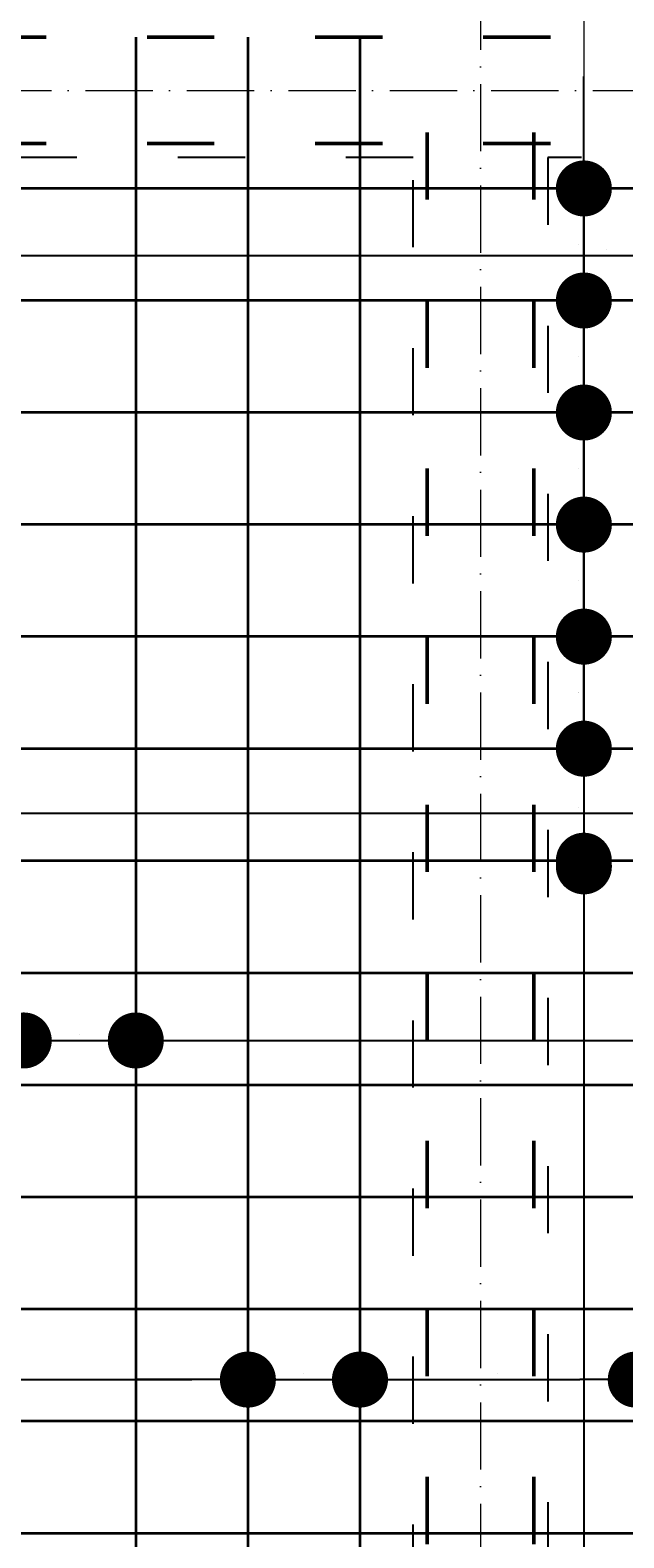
# Model space of a CAD drawing. Header units: millimetres. Extents: x 295948 to 312016, y 6878 to 18016.
# Tile 246 of 252: x 310248 to 310354, y 15021 to 15290. Entities that reach past the tile are written whole.
import ezdxf

# ---------------------------------------------------------------- set-up
doc = ezdxf.new("R2010")
doc.units = ezdxf.units.MM
doc.linetypes.add('ACAD_ISO03W100', pattern=[30, 12, -18])
doc.linetypes.add('ACAD_ISO10W100', pattern=[18, 12, -3, 0, -3])
for name, color, linetype, lineweight in [('konstrukcja wymiary', 1, 'Continuous', 13), ('osie', 5, 'ACAD_ISO10W100', 13), ('zbrojenie', 4, 'Continuous', 50), ('zbrojenie płyty', 141, 'Continuous', 35)]:
    doc.layers.add(name, color=color, linetype=linetype, lineweight=lineweight)
doc.layers.add('przerywane', color=6, linetype='ACAD_ISO03W100')
doc.styles.add('KONSTRUKCJA', font='romand.shx', dxfattribs={"oblique": 10})
doc.styles.get("Standard").update_dxf_attribs({"font": 'romand.shx', "oblique": 10})
doc.dimstyles.new('150', dxfattribs={"dimtxt": 10, "dimasz": 7, "dimexe": 1.25, "dimexo": 0.625, "dimgap": 3, "dimtad": 1, "dimdec": 0, "dimrnd": 0.5, "dimtxsty": 'KONSTRUKCJA', "dimblk": 'ARCHTICK', "dimcen": 2.5, "dimadec": 0, "dimazin": 0, "dimtfac": 1, "dimtdec": 0, "dimtix": 1, "dimtmove": 0, "dimatfit": 3, "dimfxl": 4, "dimfxlon": 1, "dimarcsym": 0})
doc.dimstyles.new('kropki', dxfattribs={"dimtxt": 0.001, "dimasz": 10, "dimexe": 1.25, "dimexo": 0.625, "dimgap": 1, "dimtad": 1, "dimtxsty": 'Standard', "dimblk": 'DOT', "dimcen": 2.5, "dimadec": 0, "dimazin": 0, "dimtfac": 1, "dimtmove": 0, "dimatfit": 3, "dimfxl": 1, "dimfxlon": 1, "dimarcsym": 0})

# ---------------------------------------------------------------- blocks, each defined once
blk = doc.blocks.new('_ArchTick')
at = {"color": 0, "linetype": 'ByBlock', "lineweight": 13, "const_width": 0.15}
blk.add_lwpolyline([(-0.5, -0.5), (0.5, 0.5)], dxfattribs=at)
blk = doc.blocks.new('*D916')
at = {"layer": 'Defpoints', "color": 0, "transparency": 16777216}
for p in [(310572.63, 15501.22), (309884.63, 14520.22), (310572.63, 14393.22)]:
    blk.add_point(p, dxfattribs=at)
at = {"layer": 'konstrukcja wymiary', "color": 0, "lineweight": -2, "transparency": 16777216}
for p, q in [((309884.63, 15497.22), (309884.63, 15502.47)), ((309884.63, 15501.22), (310572.63, 15501.22)), ((310572.63, 15497.22), (310572.63, 15502.47))]:
    blk.add_line(p, q, dxfattribs=at)
at = {"layer": 'konstrukcja wymiary', "color": 0, "lineweight": -2, "transparency": 16777216, "xscale": 7, "yscale": 7, "zscale": 7, "rotation": 180}
blk.add_blockref('_ArchTick', (309884.63, 15501.22), dxfattribs=at)
at = {"layer": 'konstrukcja wymiary', "color": 0, "lineweight": -2, "transparency": 16777216, "xscale": 7, "yscale": 7, "zscale": 7}
blk.add_blockref('_ArchTick', (310572.63, 15501.22), dxfattribs=at)
at = {"layer": 'konstrukcja wymiary', "color": 0, "transparency": 16777216, "insert": (310228.63, 15509.22), "char_height": 10, "attachment_point": 5, "style": 'KONSTRUKCJA'}
blk.add_mtext('688', dxfattribs=at)
blk = doc.blocks.new('_Dot')
at = {"color": 0, "linetype": 'ByBlock', "lineweight": -2}
blk.add_line((-0.5, 0), (-1, 0), dxfattribs=at)
at = {"color": 0, "linetype": 'ByBlock', "const_width": 0.5}
blk.add_lwpolyline([(-0.25, 0, 1), (0.25, 0, 1)], format="xyb", close=True, dxfattribs=at)
blk = doc.blocks.new('*D832')
at = {"layer": 'Defpoints', "color": 0, "transparency": 16777216}
for p in [(310336.34, 15261.72), (310336.34, 15241.72), (310347.08, 15241.72)]:
    blk.add_point(p, dxfattribs=at)
at = {"layer": 'konstrukcja wymiary', "color": 0, "lineweight": -2, "transparency": 16777216}
for p, q in [((310347.08, 15271.72), (310347.08, 15281.72)), ((310346.08, 15261.72), (310348.33, 15261.72)), ((310347.08, 15261.72), (310347.08, 15241.72)), ((310346.08, 15241.72), (310348.33, 15241.72)), ((310347.08, 15231.72), (310347.08, 15221.72))]:
    blk.add_line(p, q, dxfattribs=at)
at = {"layer": 'konstrukcja wymiary', "color": 0, "lineweight": -2, "transparency": 16777216, "xscale": 10, "yscale": 10, "zscale": 10}
for p, rotation in [((310347.08, 15261.72), 270), ((310347.08, 15241.72), 90)]:
    blk.add_blockref('_Dot', p, dxfattribs=dict(at, rotation=rotation))
at = {"layer": 'konstrukcja wymiary', "color": 0, "transparency": 16777216, "insert": (310346.08, 15251.72), "char_height": 0.001, "attachment_point": 5, "rotation": 90}
blk.add_mtext('20', dxfattribs=at)
blk = doc.blocks.new('*D833')
at = {"layer": 'Defpoints', "color": 0, "transparency": 16777216}
for p in [(310336.34, 15241.72), (310336.34, 15221.72), (310347.08, 15221.72)]:
    blk.add_point(p, dxfattribs=at)
at = {"layer": 'konstrukcja wymiary', "color": 0, "lineweight": -2, "transparency": 16777216}
for p, q in [((310347.08, 15251.72), (310347.08, 15261.72)), ((310346.08, 15241.72), (310348.33, 15241.72)), ((310347.08, 15241.72), (310347.08, 15221.72)), ((310346.08, 15221.72), (310348.33, 15221.72)), ((310347.08, 15211.72), (310347.08, 15201.72))]:
    blk.add_line(p, q, dxfattribs=at)
at = {"layer": 'konstrukcja wymiary', "color": 0, "lineweight": -2, "transparency": 16777216, "xscale": 10, "yscale": 10, "zscale": 10}
for p, rotation in [((310347.08, 15241.72), 270), ((310347.08, 15221.72), 90)]:
    blk.add_blockref('_Dot', p, dxfattribs=dict(at, rotation=rotation))
at = {"layer": 'konstrukcja wymiary', "color": 0, "transparency": 16777216, "insert": (310346.08, 15231.72), "char_height": 0.001, "attachment_point": 5, "rotation": 90}
blk.add_mtext('20', dxfattribs=at)
blk = doc.blocks.new('*D834')
at = {"layer": 'Defpoints', "color": 0, "transparency": 16777216}
for p in [(310336.34, 15221.72), (310336.34, 15201.72), (310347.08, 15201.72)]:
    blk.add_point(p, dxfattribs=at)
at = {"layer": 'konstrukcja wymiary', "color": 0, "lineweight": -2, "transparency": 16777216}
for p, q in [((310347.08, 15231.72), (310347.08, 15241.72)), ((310346.08, 15221.72), (310348.33, 15221.72)), ((310347.08, 15221.72), (310347.08, 15201.72)), ((310346.08, 15201.72), (310348.33, 15201.72)), ((310347.08, 15191.72), (310347.08, 15181.72))]:
    blk.add_line(p, q, dxfattribs=at)
at = {"layer": 'konstrukcja wymiary', "color": 0, "lineweight": -2, "transparency": 16777216, "xscale": 10, "yscale": 10, "zscale": 10}
for p, rotation in [((310347.08, 15221.72), 270), ((310347.08, 15201.72), 90)]:
    blk.add_blockref('_Dot', p, dxfattribs=dict(at, rotation=rotation))
at = {"layer": 'konstrukcja wymiary', "color": 0, "transparency": 16777216, "insert": (310346.08, 15211.72), "char_height": 0.001, "attachment_point": 5, "rotation": 90}
blk.add_mtext('20', dxfattribs=at)
blk = doc.blocks.new('*D835')
at = {"layer": 'Defpoints', "color": 0, "transparency": 16777216}
for p in [(310336.34, 15201.72), (310336.34, 15181.72), (310347.08, 15181.72)]:
    blk.add_point(p, dxfattribs=at)
at = {"layer": 'konstrukcja wymiary', "color": 0, "lineweight": -2, "transparency": 16777216}
for p, q in [((310347.08, 15211.72), (310347.08, 15221.72)), ((310346.08, 15201.72), (310348.33, 15201.72)), ((310347.08, 15201.72), (310347.08, 15181.72)), ((310346.08, 15181.72), (310348.33, 15181.72)), ((310347.08, 15171.72), (310347.08, 15161.72))]:
    blk.add_line(p, q, dxfattribs=at)
at = {"layer": 'konstrukcja wymiary', "color": 0, "lineweight": -2, "transparency": 16777216, "xscale": 10, "yscale": 10, "zscale": 10}
for p, rotation in [((310347.08, 15201.72), 270), ((310347.08, 15181.72), 90)]:
    blk.add_blockref('_Dot', p, dxfattribs=dict(at, rotation=rotation))
at = {"layer": 'konstrukcja wymiary', "color": 0, "transparency": 16777216, "insert": (310346.08, 15191.72), "char_height": 0.001, "attachment_point": 5, "rotation": 90}
blk.add_mtext('20', dxfattribs=at)
blk = doc.blocks.new('*D836')
at = {"layer": 'Defpoints', "color": 0, "transparency": 16777216}
for p in [(310336.34, 15181.72), (310336.34, 15161.72), (310347.08, 15161.72)]:
    blk.add_point(p, dxfattribs=at)
at = {"layer": 'konstrukcja wymiary', "color": 0, "lineweight": -2, "transparency": 16777216}
for p, q in [((310347.08, 15191.72), (310347.08, 15201.72)), ((310346.08, 15181.72), (310348.33, 15181.72)), ((310347.08, 15181.72), (310347.08, 15161.72)), ((310346.08, 15161.72), (310348.33, 15161.72)), ((310347.08, 15151.72), (310347.08, 15141.72))]:
    blk.add_line(p, q, dxfattribs=at)
at = {"layer": 'konstrukcja wymiary', "color": 0, "lineweight": -2, "transparency": 16777216, "xscale": 10, "yscale": 10, "zscale": 10}
for p, rotation in [((310347.08, 15181.72), 270), ((310347.08, 15161.72), 90)]:
    blk.add_blockref('_Dot', p, dxfattribs=dict(at, rotation=rotation))
at = {"layer": 'konstrukcja wymiary', "color": 0, "transparency": 16777216, "insert": (310346.08, 15171.72), "char_height": 0.001, "attachment_point": 5, "rotation": 90}
blk.add_mtext('20', dxfattribs=at)
blk = doc.blocks.new('*D837')
at = {"layer": 'Defpoints', "color": 0, "transparency": 16777216}
for p in [(310336.34, 15161.72), (310336.34, 15140.72), (310347.08, 15140.72)]:
    blk.add_point(p, dxfattribs=at)
at = {"layer": 'konstrukcja wymiary', "color": 0, "lineweight": -2, "transparency": 16777216}
for p, q in [((310347.08, 15171.72), (310347.08, 15181.72)), ((310346.08, 15161.72), (310348.33, 15161.72)), ((310347.08, 15161.72), (310347.08, 15140.72)), ((310346.08, 15140.72), (310348.33, 15140.72)), ((310347.08, 15130.72), (310347.08, 15120.72))]:
    blk.add_line(p, q, dxfattribs=at)
at = {"layer": 'konstrukcja wymiary', "color": 0, "lineweight": -2, "transparency": 16777216, "xscale": 10, "yscale": 10, "zscale": 10}
for p, rotation in [((310347.08, 15161.72), 270), ((310347.08, 15140.72), 90)]:
    blk.add_blockref('_Dot', p, dxfattribs=dict(at, rotation=rotation))
at = {"layer": 'konstrukcja wymiary', "color": 0, "transparency": 16777216, "insert": (310346.08, 15151.22), "char_height": 0.001, "attachment_point": 5, "rotation": 90}
blk.add_mtext('21', dxfattribs=at)
blk = doc.blocks.new('*D838')
at = {"layer": 'Defpoints', "color": 0, "transparency": 16777216}
for p in [(310338.13, 15141.72), (310338.13, 14841.72), (310347.08, 14841.72)]:
    blk.add_point(p, dxfattribs=at)
at = {"layer": 'konstrukcja wymiary', "color": 0, "lineweight": -2, "transparency": 16777216}
for p, q in [((310346.08, 15141.72), (310348.33, 15141.72)), ((310347.08, 15131.72), (310347.08, 14851.72)), ((310346.08, 14841.72), (310348.33, 14841.72))]:
    blk.add_line(p, q, dxfattribs=at)
at = {"layer": 'konstrukcja wymiary', "color": 0, "lineweight": -2, "transparency": 16777216, "xscale": 10, "yscale": 10, "zscale": 10}
for p, rotation in [((310347.08, 15141.72), 90), ((310347.08, 14841.72), 270)]:
    blk.add_blockref('_Dot', p, dxfattribs=dict(at, rotation=rotation))
at = {"layer": 'konstrukcja wymiary', "color": 0, "transparency": 16777216, "insert": (310346.08, 14991.72), "char_height": 0.001, "attachment_point": 5, "rotation": 90}
blk.add_mtext('300', dxfattribs=at)
blk = doc.blocks.new('*D853')
at = {"layer": 'Defpoints', "color": 0, "transparency": 16777216}
for p in [(310207.13, 15101.72), (310196.24, 15081.72), (310258.63, 15081.72)]:
    blk.add_point(p, dxfattribs=at)
at = {"layer": 'konstrukcja wymiary', "color": 0, "lineweight": -2, "transparency": 16777216}
for p, q in [((310196.24, 15111.72), (310196.24, 15121.72)), ((310197.24, 15101.72), (310194.99, 15101.72)), ((310196.24, 15101.72), (310196.24, 15081.72)), ((310197.24, 15081.72), (310194.99, 15081.72)), ((310196.24, 15071.72), (310196.24, 15061.72))]:
    blk.add_line(p, q, dxfattribs=at)
at = {"layer": 'konstrukcja wymiary', "color": 0, "lineweight": -2, "transparency": 16777216, "xscale": 10, "yscale": 10, "zscale": 10}
for p, rotation in [((310196.24, 15101.72), 270), ((310196.24, 15081.72), 90)]:
    blk.add_blockref('_Dot', p, dxfattribs=dict(at, rotation=rotation))
at = {"layer": 'konstrukcja wymiary', "color": 0, "transparency": 16777216, "insert": (310195.24, 15091.72), "char_height": 0.001, "attachment_point": 5, "rotation": 90}
blk.add_mtext('20', dxfattribs=at)
blk = doc.blocks.new('*D854')
at = {"layer": 'Defpoints', "color": 0, "transparency": 16777216}
for p in [(310258.63, 15081.72), (310196.24, 15061.72), (310207.13, 15061.72)]:
    blk.add_point(p, dxfattribs=at)
at = {"layer": 'konstrukcja wymiary', "color": 0, "lineweight": -2, "transparency": 16777216}
for p, q in [((310196.24, 15091.72), (310196.24, 15101.72)), ((310197.24, 15081.72), (310194.99, 15081.72)), ((310196.24, 15081.72), (310196.24, 15061.72)), ((310197.24, 15061.72), (310194.99, 15061.72)), ((310196.24, 15051.72), (310196.24, 15041.72))]:
    blk.add_line(p, q, dxfattribs=at)
at = {"layer": 'konstrukcja wymiary', "color": 0, "lineweight": -2, "transparency": 16777216, "xscale": 10, "yscale": 10, "zscale": 10}
for p, rotation in [((310196.24, 15081.72), 270), ((310196.24, 15061.72), 90)]:
    blk.add_blockref('_Dot', p, dxfattribs=dict(at, rotation=rotation))
at = {"layer": 'konstrukcja wymiary', "color": 0, "transparency": 16777216, "insert": (310195.24, 15071.72), "char_height": 0.001, "attachment_point": 5, "rotation": 90}
blk.add_mtext('20', dxfattribs=at)
blk = doc.blocks.new('*D1431')
at = {"layer": 'Defpoints', "color": 0, "transparency": 16777216}
for p in [(310669.72, 15249.77), (310032.63, 15241.72), (310669.72, 15221.72)]:
    blk.add_point(p, dxfattribs=at)
at = {"layer": 'konstrukcja wymiary', "color": 0, "lineweight": -2, "transparency": 16777216}
for p, q in [((310032.63, 15248.77), (310032.63, 15251.02)), ((310669.72, 15248.77), (310669.72, 15251.02)), ((310042.63, 15249.77), (310659.72, 15249.77))]:
    blk.add_line(p, q, dxfattribs=at)
at = {"layer": 'konstrukcja wymiary', "color": 0, "lineweight": -2, "transparency": 16777216, "xscale": 10, "yscale": 10, "zscale": 10, "rotation": 180}
blk.add_blockref('_Dot', (310032.63, 15249.77), dxfattribs=at)
at = {"layer": 'konstrukcja wymiary', "color": 0, "lineweight": -2, "transparency": 16777216, "xscale": 10, "yscale": 10, "zscale": 10}
blk.add_blockref('_Dot', (310669.72, 15249.77), dxfattribs=at)
at = {"layer": 'konstrukcja wymiary', "color": 0, "transparency": 16777216, "insert": (310351.18, 15250.77), "char_height": 0.001, "attachment_point": 5}
blk.add_mtext('637,09', dxfattribs=at)
blk = doc.blocks.new('*D877')
at = {"layer": 'Defpoints', "color": 0, "transparency": 16777216}
for p in [(310376.34, 15181.72), (309360.92, 15159.72), (310376.34, 15150.23)]:
    blk.add_point(p, dxfattribs=at)
at = {"layer": 'konstrukcja wymiary', "color": 0, "lineweight": -2, "transparency": 16777216}
for p, q in [((309360.92, 15151.23), (309360.92, 15148.98)), ((310376.34, 15151.23), (310376.34, 15148.98)), ((309370.92, 15150.23), (310366.34, 15150.23))]:
    blk.add_line(p, q, dxfattribs=at)
at = {"layer": 'konstrukcja wymiary', "color": 0, "lineweight": -2, "transparency": 16777216, "xscale": 10, "yscale": 10, "zscale": 10, "rotation": 180}
blk.add_blockref('_Dot', (309360.92, 15150.23), dxfattribs=at)
at = {"layer": 'konstrukcja wymiary', "color": 0, "lineweight": -2, "transparency": 16777216, "xscale": 10, "yscale": 10, "zscale": 10}
blk.add_blockref('_Dot', (310376.34, 15150.23), dxfattribs=at)
at = {"layer": 'konstrukcja wymiary', "color": 0, "transparency": 16777216, "insert": (309868.63, 15151.23), "char_height": 0.001, "attachment_point": 5}
blk.add_mtext('1015,43', dxfattribs=at)
blk = doc.blocks.new('*D1453')
at = {"layer": 'Defpoints', "color": 0, "transparency": 16777216}
for p in [(310247.13, 15109.64), (310227.13, 15101.72), (310247.13, 15101.72)]:
    blk.add_point(p, dxfattribs=at)
at = {"layer": 'konstrukcja wymiary', "color": 0, "lineweight": -2, "transparency": 16777216}
for p, q in [((310227.13, 15108.64), (310227.13, 15110.89)), ((310247.13, 15108.64), (310247.13, 15110.89)), ((310217.13, 15109.64), (310207.13, 15109.64)), ((310227.13, 15109.64), (310247.13, 15109.64)), ((310257.13, 15109.64), (310267.13, 15109.64))]:
    blk.add_line(p, q, dxfattribs=at)
at = {"layer": 'konstrukcja wymiary', "color": 0, "lineweight": -2, "transparency": 16777216, "xscale": 10, "yscale": 10, "zscale": 10}
blk.add_blockref('_Dot', (310227.13, 15109.64), dxfattribs=at)
at = {"layer": 'konstrukcja wymiary', "color": 0, "lineweight": -2, "transparency": 16777216, "xscale": 10, "yscale": 10, "zscale": 10, "rotation": 180}
blk.add_blockref('_Dot', (310247.13, 15109.64), dxfattribs=at)
at = {"layer": 'konstrukcja wymiary', "color": 0, "transparency": 16777216, "insert": (310237.13, 15110.64), "char_height": 0.001, "attachment_point": 5}
blk.add_mtext('20', dxfattribs=at)
blk = doc.blocks.new('*D1454')
at = {"layer": 'Defpoints', "color": 0, "transparency": 16777216}
for p in [(310267.13, 15109.64), (310247.13, 15101.72), (310267.13, 15101.72)]:
    blk.add_point(p, dxfattribs=at)
at = {"layer": 'konstrukcja wymiary', "color": 0, "lineweight": -2, "transparency": 16777216}
for p, q in [((310247.13, 15108.64), (310247.13, 15110.89)), ((310267.13, 15108.64), (310267.13, 15110.89)), ((310237.13, 15109.64), (310227.13, 15109.64)), ((310247.13, 15109.64), (310267.13, 15109.64)), ((310277.13, 15109.64), (310287.13, 15109.64))]:
    blk.add_line(p, q, dxfattribs=at)
at = {"layer": 'konstrukcja wymiary', "color": 0, "lineweight": -2, "transparency": 16777216, "xscale": 10, "yscale": 10, "zscale": 10}
blk.add_blockref('_Dot', (310247.13, 15109.64), dxfattribs=at)
at = {"layer": 'konstrukcja wymiary', "color": 0, "lineweight": -2, "transparency": 16777216, "xscale": 10, "yscale": 10, "zscale": 10, "rotation": 180}
blk.add_blockref('_Dot', (310267.13, 15109.64), dxfattribs=at)
at = {"layer": 'konstrukcja wymiary', "color": 0, "transparency": 16777216, "insert": (310257.13, 15110.64), "char_height": 0.001, "attachment_point": 5}
blk.add_mtext('20', dxfattribs=at)
blk = doc.blocks.new('*D1455')
at = {"layer": 'Defpoints', "color": 0, "transparency": 16777216}
for p in [(310723.04, 15109.64), (310723.04, 15109.64), (310267.13, 15101.72)]:
    blk.add_point(p, dxfattribs=at)
at = {"layer": 'konstrukcja wymiary', "color": 0, "lineweight": -2, "transparency": 16777216}
for p, q in [((310267.13, 15108.64), (310267.13, 15110.89)), ((310723.04, 15109.64), (310723.04, 15110.89)), ((310277.13, 15109.64), (310713.04, 15109.64))]:
    blk.add_line(p, q, dxfattribs=at)
at = {"layer": 'konstrukcja wymiary', "color": 0, "lineweight": -2, "transparency": 16777216, "xscale": 10, "yscale": 10, "zscale": 10, "rotation": 180}
blk.add_blockref('_Dot', (310267.13, 15109.64), dxfattribs=at)
at = {"layer": 'konstrukcja wymiary', "color": 0, "lineweight": -2, "transparency": 16777216, "xscale": 10, "yscale": 10, "zscale": 10}
blk.add_blockref('_Dot', (310723.04, 15109.64), dxfattribs=at)
at = {"layer": 'konstrukcja wymiary', "color": 0, "transparency": 16777216, "insert": (310495.09, 15110.64), "char_height": 0.001, "attachment_point": 5}
blk.add_mtext('455,91', dxfattribs=at)
blk = doc.blocks.new('*D1424')
at = {"layer": 'Defpoints', "color": 0, "transparency": 16777216}
for p in [(309447.13, 15059.72), (310287.13, 15061.72), (310287.13, 15049.11)]:
    blk.add_point(p, dxfattribs=at)
at = {"layer": 'konstrukcja wymiary', "color": 0, "lineweight": -2, "transparency": 16777216}
for p, q in [((309447.13, 15050.11), (309447.13, 15047.86)), ((309457.13, 15049.11), (310277.13, 15049.11)), ((310287.13, 15050.11), (310287.13, 15047.86))]:
    blk.add_line(p, q, dxfattribs=at)
at = {"layer": 'konstrukcja wymiary', "color": 0, "lineweight": -2, "transparency": 16777216, "xscale": 10, "yscale": 10, "zscale": 10, "rotation": 180}
blk.add_blockref('_Dot', (309447.13, 15049.11), dxfattribs=at)
at = {"layer": 'konstrukcja wymiary', "color": 0, "lineweight": -2, "transparency": 16777216, "xscale": 10, "yscale": 10, "zscale": 10}
blk.add_blockref('_Dot', (310287.13, 15049.11), dxfattribs=at)
at = {"layer": 'konstrukcja wymiary', "color": 0, "transparency": 16777216, "insert": (309867.13, 15050.11), "char_height": 0.001, "attachment_point": 5}
blk.add_mtext('840', dxfattribs=at)
blk = doc.blocks.new('*D1425')
at = {"layer": 'Defpoints', "color": 0, "transparency": 16777216}
for p in [(310287.13, 15061.72), (310307.13, 15061.72), (310307.13, 15049.11)]:
    blk.add_point(p, dxfattribs=at)
at = {"layer": 'konstrukcja wymiary', "color": 0, "lineweight": -2, "transparency": 16777216}
for p, q in [((310277.13, 15049.11), (310267.13, 15049.11)), ((310287.13, 15050.11), (310287.13, 15047.86)), ((310287.13, 15049.11), (310307.13, 15049.11)), ((310307.13, 15050.11), (310307.13, 15047.86)), ((310317.13, 15049.11), (310327.13, 15049.11))]:
    blk.add_line(p, q, dxfattribs=at)
at = {"layer": 'konstrukcja wymiary', "color": 0, "lineweight": -2, "transparency": 16777216, "xscale": 10, "yscale": 10, "zscale": 10}
blk.add_blockref('_Dot', (310287.13, 15049.11), dxfattribs=at)
at = {"layer": 'konstrukcja wymiary', "color": 0, "lineweight": -2, "transparency": 16777216, "xscale": 10, "yscale": 10, "zscale": 10, "rotation": 180}
blk.add_blockref('_Dot', (310307.13, 15049.11), dxfattribs=at)
at = {"layer": 'konstrukcja wymiary', "color": 0, "transparency": 16777216, "insert": (310297.13, 15050.11), "char_height": 0.001, "attachment_point": 5}
blk.add_mtext('20', dxfattribs=at)
blk = doc.blocks.new('*D1426')
at = {"layer": 'Defpoints', "color": 0, "transparency": 16777216}
for p in [(310307.13, 15061.72), (310356.34, 15061.72), (310356.34, 15049.11)]:
    blk.add_point(p, dxfattribs=at)
at = {"layer": 'konstrukcja wymiary', "color": 0, "lineweight": -2, "transparency": 16777216}
for p, q in [((310307.13, 15050.11), (310307.13, 15047.86)), ((310317.13, 15049.11), (310346.34, 15049.11)), ((310356.34, 15050.11), (310356.34, 15047.86))]:
    blk.add_line(p, q, dxfattribs=at)
at = {"layer": 'konstrukcja wymiary', "color": 0, "lineweight": -2, "transparency": 16777216, "xscale": 10, "yscale": 10, "zscale": 10, "rotation": 180}
blk.add_blockref('_Dot', (310307.13, 15049.11), dxfattribs=at)
at = {"layer": 'konstrukcja wymiary', "color": 0, "lineweight": -2, "transparency": 16777216, "xscale": 10, "yscale": 10, "zscale": 10}
blk.add_blockref('_Dot', (310356.34, 15049.11), dxfattribs=at)
at = {"layer": 'konstrukcja wymiary', "color": 0, "transparency": 16777216, "insert": (310331.74, 15050.11), "char_height": 0.001, "attachment_point": 5}
blk.add_mtext('49,21', dxfattribs=at)

msp = doc.modelspace()

# ---------------------------------------------------------------- linework, layer by layer
at = {"layer": 'konstrukcja wymiary'}
msp.add_line((310347.076, 15317.211), (310347.076, 15249.724), dxfattribs=at)
at = {"layer": 'osie'}
for p, q in [((310328.631, 15606.148), (310328.631, 13976.332)), ((308773.963, 15279.224), (310778.683, 15279.224))]:
    msp.add_line(p, q, dxfattribs=at)
at = {"layer": 'przerywane'}
for p, q in [((310316.631, 15267.224), (310040.631, 15267.224)), ((310316.631, 14711.224), (310316.631, 15267.224)), ((310736.631, 15267.224), (310340.631, 15267.224)), ((310340.631, 15267.224), (310340.631, 14711.224))]:
    msp.add_line(p, q, dxfattribs=at)
at = {"layer": 'zbrojenie', "linetype": 'ACAD_ISO03W100'}
for p, q in [((308979.131, 15288.724), (310758.131, 15288.724)), ((310319.131, 14689.724), (310319.131, 15288.724)), ((310338.131, 14689.724), (310338.131, 15288.724)), ((308979.131, 15269.724), (310758.131, 15269.724))]:
    msp.add_line(p, q, dxfattribs=at)
at = {"layer": 'zbrojenie płyty'}
for p, q in [((310267.131, 15288.724), (310267.131, 14789.224)), ((310287.131, 15288.724), (310287.131, 14549.224)), ((310307.131, 15288.724), (310307.131, 14549.224)), ((310758.131, 15261.724), (309838.631, 15261.724)), ((310758.131, 15241.724), (309838.631, 15241.724)), ((310758.131, 15221.724), (309838.631, 15221.724)), ((310758.131, 15201.724), (309838.631, 15201.724)), ((310758.131, 15181.724), (309838.631, 15181.724)), ((310758.131, 15161.724), (309838.631, 15161.724)), ((310758.131, 15141.724), (309838.631, 15141.724)), ((309878.631, 15121.724), (310478.631, 15121.724)), ((309878.631, 15101.724), (310478.631, 15101.724)), ((309878.631, 15081.724), (310478.631, 15081.724)), ((309878.631, 15061.724), (310478.631, 15061.724)), ((309878.631, 15041.724), (310478.631, 15041.724)), ((309878.631, 15021.724), (310478.631, 15021.724))]:
    msp.add_line(p, q, dxfattribs=at)

# ---------------------------------------------------------------- dimensions: what is measured, and where the dimension line sits
at = {"layer": 'konstrukcja wymiary'}
for base, p1, p2, dimstyle, picture, middle in [((310572.631, 15501.224), (309884.631, 14520.224), (310572.631, 14393.224), '150', '*D916', (310228.631, 15509.224)), ((310669.72, 15249.767), (310032.631, 15241.724), (310669.72, 15221.724), 'kropki', '*D1431', (310351.176, 15250.768)), ((310376.344, 15150.227), (309360.918, 15159.724), (310376.344, 15181.724), 'kropki', '*D877', (309868.631, 15151.227)), ((310247.131, 15109.637), (310227.131, 15101.724), (310247.131, 15101.724), 'kropki', '*D1453', (310237.131, 15110.638)), ((310267.131, 15109.637), (310247.131, 15101.724), (310267.131, 15101.724), 'kropki', '*D1454', (310257.131, 15110.638)), ((310723.043, 15109.637), (310267.131, 15101.724), (310723.043, 15109.637), 'kropki', '*D1455', (310495.087, 15110.638)), ((310287.131, 15049.114), (309447.131, 15059.724), (310287.131, 15061.724), 'kropki', '*D1424', (309867.131, 15050.114)), ((310307.131, 15049.114), (310287.131, 15061.724), (310307.131, 15061.724), 'kropki', '*D1425', (310297.131, 15050.114)), ((310356.344, 15049.114), (310307.131, 15061.724), (310356.344, 15061.724), 'kropki', '*D1426', (310331.738, 15050.114))]:
    dim = msp.add_linear_dim(base=base, p1=p1, p2=p2, dimstyle=dimstyle, override={"dimtmove": 1}, dxfattribs=at)
    dim.commit()
    dim.dimension.update_dxf_attribs({"geometry": picture, "text_midpoint": middle})
dim = msp.add_linear_dim(base=(310347.076, 15241.724), p1=(310336.344, 15261.724), p2=(310336.344, 15241.724), angle=90, dimstyle='kropki', dxfattribs=at)
dim.commit()
dim.dimension.update_dxf_attribs({"geometry": '*D832', "text_midpoint": (310346.076, 15251.724)})
for base, p1, p2, picture, middle in [((310347.076, 15221.724), (310336.344, 15241.724), (310336.344, 15221.724), '*D833', (310346.076, 15231.724)), ((310347.076, 15201.724), (310336.344, 15221.724), (310336.344, 15201.724), '*D834', (310346.076, 15211.724)), ((310347.076, 15181.724), (310336.344, 15201.724), (310336.344, 15181.724), '*D835', (310346.076, 15191.724)), ((310347.076, 15161.724), (310336.344, 15181.724), (310336.344, 15161.724), '*D836', (310346.076, 15171.724)), ((310347.076, 15140.724), (310336.344, 15161.724), (310336.344, 15140.724), '*D837', (310346.076, 15151.224)), ((310347.076, 14841.724), (310338.131, 15141.724), (310338.131, 14841.724), '*D838', (310346.076, 14991.724)), ((310196.237, 15081.724), (310207.131, 15101.724), (310258.631, 15081.724), '*D853', (310195.236, 15091.724)), ((310196.237, 15061.724), (310258.631, 15081.724), (310207.131, 15061.724), '*D854', (310195.236, 15071.724))]:
    dim = msp.add_linear_dim(base=base, p1=p1, p2=p2, angle=90, dimstyle='kropki', override={"dimtmove": 1}, dxfattribs=at)
    dim.commit()
    dim.dimension.update_dxf_attribs({"geometry": picture, "text_midpoint": middle})

doc.saveas('drawing.dxf')
